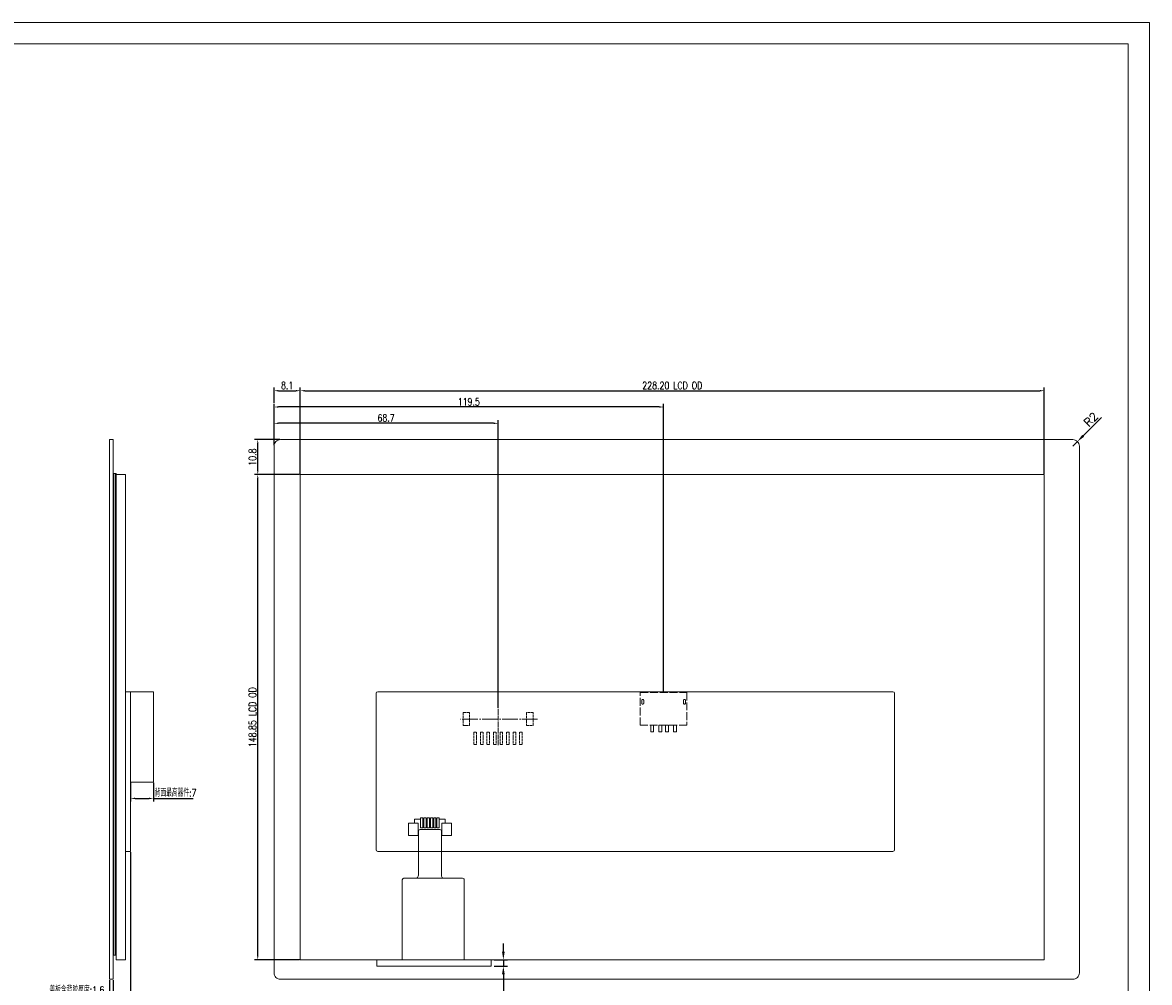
# Model space of a CAD drawing. Header units: millimetres. Extents: x 6501 to 7856, y -2848 to -2405.
# Tile 5 of 5: x 7423 to 7769, y -2699 to -2405. Entities that reach past the tile are written whole.
import ezdxf

# ---------------------------------------------------------------- set-up
doc = ezdxf.new("R2010")
doc.units = ezdxf.units.MM
doc.header["$LTSCALE"] = 0.2
doc.header["$PDSIZE"] = -5
doc.linetypes.add('ACAD_ISO02W100', pattern=[15, 12, -3])
doc.linetypes.add('ACAD_ISO04W100', pattern=[30, 24, -3, 0, -3])
doc.layers.get('0').update_dxf_attribs({"lineweight": 18})
doc.layers.get('Defpoints').update_dxf_attribs({"lineweight": 18})
doc.layers.add('虚线', color=7, linetype='ACAD_ISO02W100', lineweight=0)
doc.styles.add('ROMANS', font='romans.shx', dxfattribs={"width": 0.8, "bigfont": 'gbcbig.shx'})
doc.styles.get("Standard").update_dxf_attribs({"font": 'txt.shx', "bigfont": 'gbcbig.shx'})
doc.dimstyles.new('ISO-25', dxfattribs={"dimtxt": 2.5, "dimasz": 2.5, "dimexe": 1.25, "dimexo": 1, "dimtad": 1, "dimdec": 1, "dimdsep": 46, "dimtxsty": 'Standard', "dimcen": 2.5, "dimdle": 5, "dimadec": 0, "dimazin": 0, "dimtfac": 1, "dimtdec": 1, "dimtmove": 0, "dimatfit": 3, "dimfxl": 0, "dimarcsym": 0})
doc.dimstyles.new('ISO-25$0', dxfattribs={"dimscale": 0.8, "dimtxt": 2.75, "dimasz": 1.7, "dimexe": 1.25, "dimexo": 0.3, "dimtad": 1, "dimzin": 0, "dimdsep": 46, "dimtxsty": 'ROMANS', "dimcen": 2, "dimdle": 3.4, "dimclrd": 256, "dimclre": 256, "dimclrt": 256, "dimadec": 0, "dimazin": 0, "dimtfac": 1, "dimtmove": 0, "dimatfit": 3, "dimfxl": 0, "dimtolj": 1, "dimtzin": 0, "dimarcsym": 0})
doc.dimstyles.new('副本ISO-25', dxfattribs={"dimtxt": 2.5, "dimasz": 2.5, "dimexe": 1.25, "dimexo": 1, "dimtad": 1, "dimtoh": 1, "dimdsep": 46, "dimtxsty": 'Standard', "dimcen": 2.5, "dimdle": 5, "dimadec": 0, "dimazin": 0, "dimtfac": 1, "dimtmove": 0, "dimatfit": 3, "dimfxl": 0, "dimtolj": 1, "dimarcsym": 0})

# ---------------------------------------------------------------- blocks, each defined once
blk = doc.blocks.new('*D36')
at = {"color": 0, "lineweight": -2}
for p, q in [((7570.36, -2689.63), (7570.36, -2687.13)), ((7567.58, -2692.13), (7571.61, -2692.13)), ((7570.36, -2692.13), (7570.36, -2694.13)), ((7567.58, -2694.13), (7571.61, -2694.13)), ((7570.36, -2696.63), (7570.36, -2705.32)), ((7570.36, -2705.32), (7568.07, -2705.32))]:
    blk.add_line(p, q, dxfattribs=at)
at = {"color": 0}
for points in [[(7569.95, -2689.63), (7570.78, -2689.63), (7570.36, -2692.13)], [(7569.95, -2696.63), (7570.78, -2696.63), (7570.36, -2694.13)]]:
    blk.add_solid(points, dxfattribs=at)
at = {"layer": 'Defpoints', "color": 0}
for p in [(7566.58, -2692.13), (7566.58, -2694.13), (7570.36, -2694.13)]:
    blk.add_point(p, dxfattribs=at)
at = {"color": 0, "lineweight": 0, "insert": (7568.9, -2703.44), "char_height": 2.5, "attachment_point": 5}
blk.add_mtext('\\A1;2', dxfattribs=at)
blk = doc.blocks.new('*D35')
at = {"color": 0, "lineweight": -2}
for p, q in [((7753.81, -2525.75), (7748.21, -2531.35)), ((7745.03, -2534.53), (7746.44, -2533.12))]:
    blk.add_line(p, q, dxfattribs=at)
at = {"color": 0}
blk.add_solid([(7747.92, -2531.06), (7748.51, -2531.65), (7746.44, -2533.12)], dxfattribs=at)
at = {"layer": 'Defpoints', "color": 0}
for p in [(7746.44, -2533.12), (7745.03, -2534.53)]:
    blk.add_point(p, dxfattribs=at)
at = {"color": 0, "lineweight": 0, "insert": (7750.57, -2526.34), "char_height": 2.5, "attachment_point": 5, "rotation": 45}
blk.add_mtext('\\A1;R2', dxfattribs=at)
blk = doc.blocks.new('*D34')
at = {"lineweight": -2}
for p, q in [((7501.79, -2532.53), (7494.03, -2532.53)), ((7495.03, -2541.92), (7495.03, -2533.89)), ((7497.43, -2543.28), (7494.03, -2543.28))]:
    blk.add_line(p, q, dxfattribs=at)
for points in [[(7494.8, -2533.89), (7495.26, -2533.89), (7495.03, -2532.53)], [(7494.8, -2541.92), (7495.26, -2541.92), (7495.03, -2543.28)]]:
    blk.add_solid(points)
at = {"layer": 'Defpoints', "color": 0}
for p in [(7495.03, -2532.53), (7502.03, -2532.53), (7497.67, -2543.28)]:
    blk.add_point(p, dxfattribs=at)
at = {"lineweight": 0, "insert": (7493.43, -2537.91), "char_height": 2.2, "attachment_point": 5, "rotation": 90, "style": 'ROMANS'}
blk.add_mtext('\\A1;10.8', dxfattribs=at)
blk = doc.blocks.new('*D30')
at = {"lineweight": -2}
for p, q in [((7500.03, -2521.29), (7500.03, -2516.53)), ((7501.39, -2517.53), (7506.72, -2517.53)), ((7508.08, -2518.88), (7508.08, -2516.53))]:
    blk.add_line(p, q, dxfattribs=at)
for points in [[(7501.39, -2517.31), (7501.39, -2517.76), (7500.03, -2517.53)], [(7506.72, -2517.31), (7506.72, -2517.76), (7508.08, -2517.53)]]:
    blk.add_solid(points)
at = {"layer": 'Defpoints', "color": 0}
for p in [(7508.08, -2517.53), (7508.08, -2519.12), (7500.03, -2521.53)]:
    blk.add_point(p, dxfattribs=at)
at = {"lineweight": 0, "insert": (7504.06, -2515.93), "char_height": 2.2, "attachment_point": 5, "style": 'ROMANS'}
blk.add_mtext('\\A1;8.1', dxfattribs=at)
blk = doc.blocks.new('*D33')
at = {"lineweight": -2}
for p, q in [((7500.03, -2528.86), (7500.03, -2521.53)), ((7618.16, -2522.53), (7501.39, -2522.53)), ((7619.52, -2609.94), (7619.52, -2521.53))]:
    blk.add_line(p, q, dxfattribs=at)
for points in [[(7501.39, -2522.31), (7501.39, -2522.76), (7500.03, -2522.53)], [(7618.16, -2522.31), (7618.16, -2522.76), (7619.52, -2522.53)]]:
    blk.add_solid(points)
at = {"layer": 'Defpoints', "color": 0}
for p in [(7500.03, -2522.53), (7500.03, -2529.1), (7619.52, -2610.18)]:
    blk.add_point(p, dxfattribs=at)
at = {"lineweight": 0, "insert": (7559.77, -2520.93), "char_height": 2.2, "attachment_point": 5, "style": 'ROMANS'}
blk.add_mtext('\\A1;119.5', dxfattribs=at)
blk = doc.blocks.new('*D32')
at = {"lineweight": -2}
for p, q in [((7500.03, -2534.29), (7500.03, -2526.53)), ((7568.74, -2614.84), (7568.74, -2526.53)), ((7567.38, -2527.53), (7501.39, -2527.53))]:
    blk.add_line(p, q, dxfattribs=at)
for points in [[(7501.39, -2527.31), (7501.39, -2527.76), (7500.03, -2527.53)], [(7567.38, -2527.31), (7567.38, -2527.76), (7568.74, -2527.53)]]:
    blk.add_solid(points)
at = {"layer": 'Defpoints', "color": 0}
for p in [(7500.03, -2527.53), (7500.03, -2534.53), (7568.74, -2615.08)]:
    blk.add_point(p, dxfattribs=at)
at = {"lineweight": 0, "insert": (7534.39, -2525.93), "char_height": 2.2, "attachment_point": 5, "style": 'ROMANS'}
blk.add_mtext('\\A1;68.7', dxfattribs=at)
blk = doc.blocks.new('*D29')
at = {"lineweight": -2}
for p, q in [((7456.05, -2637.86), (7456.05, -2643.62)), ((7463.05, -2637.86), (7463.05, -2643.62)), ((7457.41, -2642.62), (7461.69, -2642.62)), ((7463.05, -2642.62), (7475.26, -2642.62))]:
    blk.add_line(p, q, dxfattribs=at)
for points in [[(7457.41, -2642.4), (7457.41, -2642.85), (7456.05, -2642.62)], [(7461.69, -2642.4), (7461.69, -2642.85), (7463.05, -2642.62)]]:
    blk.add_solid(points)
at = {"layer": 'Defpoints', "color": 0}
for p in [(7456.05, -2637.62), (7463.05, -2637.62), (7463.05, -2642.62)]:
    blk.add_point(p, dxfattribs=at)
at = {"lineweight": 0, "insert": (7469.83, -2640.94), "char_height": 2.2, "attachment_point": 5, "style": 'ROMANS'}
blk.add_mtext('\\A1;背面最高器件:7', dxfattribs=at)
blk = doc.blocks.new('*D28')
at = {"lineweight": -2}
for p, q in [((7449.6, -2698.37), (7449.6, -2704.13)), ((7450.7, -2698.37), (7450.7, -2704.13)), ((7448.24, -2703.13), (7432.23, -2703.13)), ((7450.7, -2703.13), (7449.6, -2703.13)), ((7452.06, -2703.13), (7453.42, -2703.13))]:
    blk.add_line(p, q, dxfattribs=at)
for points in [[(7448.24, -2702.91), (7448.24, -2703.36), (7449.6, -2703.13)], [(7452.06, -2702.91), (7452.06, -2703.36), (7450.7, -2703.13)]]:
    blk.add_solid(points)
at = {"layer": 'Defpoints', "color": 0}
for p in [(7449.6, -2698.13), (7450.7, -2698.13), (7449.6, -2703.13)]:
    blk.add_point(p, dxfattribs=at)
at = {"lineweight": 0, "insert": (7439.55, -2701.43), "char_height": 2.2, "attachment_point": 5, "style": 'ROMANS'}
blk.add_mtext('\\A1;盖板含背胶厚度:1.6', dxfattribs=at)
blk = doc.blocks.new('*D31')
at = {"lineweight": -2}
for p, q in [((7456.05, -2659.12), (7456.05, -2709.13)), ((7449.6, -2698.37), (7449.6, -2709.13)), ((7450.96, -2708.13), (7454.69, -2708.13))]:
    blk.add_line(p, q, dxfattribs=at)
for points in [[(7450.96, -2707.91), (7450.96, -2708.36), (7449.6, -2708.13)], [(7454.69, -2707.91), (7454.69, -2708.36), (7456.05, -2708.13)]]:
    blk.add_solid(points)
at = {"layer": 'Defpoints', "color": 0}
for p in [(7456.05, -2658.88), (7449.6, -2698.13), (7456.05, -2708.13)]:
    blk.add_point(p, dxfattribs=at)
at = {"lineweight": 0, "insert": (7452.82, -2706.53), "char_height": 2.2, "attachment_point": 5, "style": 'ROMANS'}
blk.add_mtext('\\A1;6.5', dxfattribs=at)
blk = doc.blocks.new('usb4')
at = {"layer": '虚线', "lineweight": 0}
for p, q in [((5492.02, -1468.15), (5492.87, -1468.15)), ((5492.02, -1468.75), (5492.87, -1468.75)), ((5492.02, -1480.95), (5492.87, -1480.95)), ((5492.02, -1481.55), (5492.87, -1481.55))]:
    blk.add_line(p, q, dxfattribs=at)
for points in [[(5485.24, -1467.7), (5495.24, -1467.7), (5495.24, -1482), (5485.24, -1482)], [(5483.24, -1470.9), (5485.24, -1470.9), (5485.24, -1471.8), (5483.24, -1471.8)], [(5483.24, -1473.4), (5485.24, -1473.4), (5485.24, -1474.3), (5483.24, -1474.3)], [(5483.24, -1475.4), (5485.24, -1475.4), (5485.24, -1476.3), (5483.24, -1476.3)], [(5483.24, -1477.9), (5485.24, -1477.9), (5485.24, -1478.8), (5483.24, -1478.8)]]:
    blk.add_lwpolyline(points, close=True, dxfattribs=at)
for centre, start, end in [((5492.02, -1468.45), 90, 270), ((5492.87, -1468.45), 270, 90), ((5492.02, -1481.25), 90, 270), ((5492.87, -1481.25), 270, 90)]:
    blk.add_arc(centre, 0.3, start, end, dxfattribs=at)
blk = doc.blocks.new('2.0-8')
at = {"linetype": 'ACAD_ISO04W100', "lineweight": 0, "ltscale": 0.3}
blk.add_line((1, 8.06), (1, -3.19), dxfattribs=at)
at = {"linetype": 'ACAD_ISO04W100', "lineweight": 0}
blk.add_line((-11.13, 0), (12.76, 0), dxfattribs=at)
at = {"layer": '虚线', "linetype": 'ACAD_ISO02W100', "lineweight": 0, "ltscale": 0.3}
for p, q in [((-6.4, 7.8), (-6.4, 4)), ((-5.6, 7.8), (-6.4, 7.8)), ((-5.6, 4), (-5.6, 7.8)), ((-4.4, 7.8), (-4.4, 4)), ((-3.6, 7.8), (-4.4, 7.8)), ((-3.6, 4), (-3.6, 7.8)), ((-2.4, 7.8), (-2.4, 4)), ((-1.6, 7.8), (-2.4, 7.8)), ((-1.6, 4), (-1.6, 7.8)), ((-0.4, 7.8), (0.4, 7.8)), ((-0.4, 4), (-0.4, 7.8)), ((0.4, 7.8), (0.4, 4)), ((1.6, 7.8), (2.4, 7.8)), ((1.6, 4), (1.6, 7.8)), ((2.4, 7.8), (2.4, 4)), ((3.6, 4), (3.6, 7.8)), ((3.6, 7.8), (4.4, 7.8)), ((4.4, 7.8), (4.4, 4)), ((5.6, 4), (5.6, 7.8)), ((5.6, 7.8), (6.4, 7.8)), ((6.4, 7.8), (6.4, 4)), ((7.6, 4), (7.6, 7.8)), ((7.6, 7.8), (8.4, 7.8)), ((8.4, 7.8), (8.4, 4)), ((-6.4, 4), (-5.6, 4)), ((-4.4, 4), (-3.6, 4)), ((-2.4, 4), (-1.6, 4)), ((0.4, 4), (-0.4, 4)), ((2.4, 4), (1.6, 4)), ((4.4, 4), (3.6, 4)), ((6.4, 4), (5.6, 4)), ((8.4, 4), (7.6, 4)), ((-7.75, 2), (-9.75, 2)), ((-9.75, 2), (-9.75, -2)), ((-7.75, -2), (-7.75, 2)), ((9.75, 2), (9.75, -2)), ((11.75, 2), (9.75, 2)), ((11.75, -2), (11.75, 2)), ((-9.75, -2), (-7.75, -2))]:
    blk.add_line(p, q, dxfattribs=at)
at = {"layer": '虚线', "lineweight": 0, "ltscale": 0.3}
blk.add_line((9.75, -2), (11.75, -2), dxfattribs=at)
blk = doc.blocks.new('*D27')
at = {"lineweight": -2}
for p, q in [((7507.84, -2543.28), (7494.03, -2543.28)), ((7495.03, -2690.77), (7495.03, -2544.64)), ((7507.84, -2692.13), (7494.03, -2692.13))]:
    blk.add_line(p, q, dxfattribs=at)
for points in [[(7494.8, -2544.64), (7495.26, -2544.64), (7495.03, -2543.28)], [(7494.8, -2690.77), (7495.26, -2690.77), (7495.03, -2692.13)]]:
    blk.add_solid(points)
at = {"layer": 'Defpoints', "color": 0}
for p in [(7495.03, -2543.28), (7508.08, -2543.28), (7508.08, -2692.13)]:
    blk.add_point(p, dxfattribs=at)
at = {"lineweight": 0, "insert": (7493.43, -2617.71), "char_height": 2.2, "attachment_point": 5, "rotation": 90, "style": 'ROMANS'}
blk.add_mtext('\\A1;148.85 LCD OD', dxfattribs=at)
blk = doc.blocks.new('*D26')
at = {"lineweight": -2}
for p, q in [((7508.08, -2543.04), (7508.08, -2516.53)), ((7509.44, -2517.53), (7734.92, -2517.53)), ((7736.28, -2543.04), (7736.28, -2516.53))]:
    blk.add_line(p, q, dxfattribs=at)
for points in [[(7509.44, -2517.31), (7509.44, -2517.76), (7508.08, -2517.53)], [(7734.92, -2517.31), (7734.92, -2517.76), (7736.28, -2517.53)]]:
    blk.add_solid(points)
at = {"layer": 'Defpoints', "color": 0}
for p in [(7736.28, -2517.53), (7508.08, -2543.28), (7736.28, -2543.28)]:
    blk.add_point(p, dxfattribs=at)
at = {"lineweight": 0, "insert": (7622.18, -2515.93), "char_height": 2.2, "attachment_point": 5, "style": 'ROMANS'}
blk.add_mtext('\\A1;228.20 LCD OD', dxfattribs=at)

msp = doc.modelspace()

# ---------------------------------------------------------------- linework, layer by layer
at = {"lineweight": 0}
for p, q in [((7531.33, -2658.376), (7531.33, -2610.376)), ((7531.83, -2609.876), (7689.83, -2609.876)), ((7690.33, -2610.376), (7690.33, -2658.376)), ((7543.12, -2649.034), (7544.82, -2649.034)), ((7543.12, -2650.034), (7543.12, -2649.034)), ((7550.85, -2649.034), (7552.55, -2649.034)), ((7552.55, -2649.034), (7552.55, -2650.034)), ((7544.35, -2652.634), (7544.35, -2666.135)), ((7550.85, -2652.134), (7544.85, -2652.134)), ((7551.35, -2666.135), (7551.35, -2652.634)), ((7689.83, -2658.876), (7531.83, -2658.876)), ((7539.351, -2692.134), (7539.351, -2667.635)), ((7539.351, -2667.635), (7539.351, -2684.635)), ((7543.35, -2667.135), (7539.851, -2667.135)), ((7539.851, -2667.135), (7557.854, -2667.135)), ((7557.854, -2667.135), (7539.851, -2667.135)), ((7558.354, -2692.134), (7558.354, -2667.634)), ((7507.53, -2692.134), (7503.78, -2692.134))]:
    msp.add_line(p, q, dxfattribs=at)
for points in [[(7134.518, -2404.567), (7768.536, -2404.567), (7768.536, -2847.81), (7134.518, -2847.81)], [(7762.006, -2841.28), (7141.018, -2841.28), (7141.018, -2411.067), (7762.006, -2411.067)]]:
    msp.add_lwpolyline(points, close=True)
for points in [[(7449.596, -2532.534), (7450.696, -2532.534), (7450.696, -2698.134), (7449.596, -2698.134)], [(7450.896, -2690.684), (7450.696, -2690.684), (7450.696, -2542.984), (7450.896, -2542.984)], [(7450.896, -2542.984), (7451.446, -2542.984), (7451.446, -2690.684), (7450.896, -2690.684)], [(7451.646, -2690.684), (7451.446, -2690.684), (7451.446, -2542.984), (7451.646, -2542.984)], [(7451.646, -2543.284), (7454.446, -2543.284), (7454.446, -2692.134), (7451.646, -2692.134)], [(7736.28, -2543.284), (7508.08, -2543.284), (7508.08, -2692.134), (7736.28, -2692.134)], [(7454.446, -2609.876), (7456.046, -2609.876), (7456.046, -2658.876), (7454.446, -2658.876)], [(7456.046, -2609.876), (7463.046, -2609.876), (7463.046, -2637.622), (7456.046, -2637.622)], [(7541.274, -2650.258), (7544.226, -2650.258), (7544.226, -2654.01), (7541.274, -2654.01)], [(7544.999, -2648.608), (7545.701, -2648.608), (7545.701, -2651.66), (7544.999, -2651.66)], [(7545.999, -2651.66), (7546.701, -2651.66), (7546.701, -2648.608), (7545.999, -2648.608)], [(7546.999, -2648.608), (7547.701, -2648.608), (7547.701, -2651.66), (7546.999, -2651.66)], [(7547.999, -2651.66), (7548.701, -2651.66), (7548.701, -2648.608), (7547.999, -2648.608)], [(7548.999, -2648.608), (7549.701, -2648.608), (7549.701, -2651.66), (7548.999, -2651.66)], [(7549.999, -2648.608), (7550.701, -2648.608), (7550.701, -2651.66), (7549.999, -2651.66)], [(7551.474, -2650.258), (7554.426, -2650.258), (7554.426, -2654.01), (7551.474, -2654.01)], [(7531.577, -2692.134), (7566.576, -2692.134), (7566.576, -2694.134), (7531.577, -2694.134)]]:
    msp.add_lwpolyline(points, close=True, dxfattribs=at)
msp.add_lwpolyline([(7745.03, -2532.534), (7502.03, -2532.534, 0.4142136), (7500.03, -2534.534), (7500.03, -2696.134, 0.4142136), (7502.03, -2698.134), (7745.03, -2698.134, 0.4142136), (7747.03, -2696.134), (7747.03, -2534.534, 0.4142136)], format="xyb", close=True, dxfattribs=at)
for centre, radius, start, end in [((7531.83, -2610.376), 0.5, 90, 180), ((7689.83, -2610.376), 0.5, 360, 90), ((7544.85, -2652.634), 0.5, 90, 180), ((7550.85, -2652.634), 0.5, 360, 90), ((7531.83, -2658.376), 0.5, 180, 270), ((7689.83, -2658.376), 0.5, 270, 0), ((7539.851, -2667.635), 0.5, 90.00076, 179.98647), ((7539.851, -2667.635), 0.5, 90.00076, 180.01353), ((7539.851, -2667.635), 0.5, 90.00076, 180.01353), ((7543.35, -2666.135), 1, 270.00076, 0), ((7552.35, -2666.135), 1, 180, 270), ((7557.854, -2667.635), 0.5, 359.98544, 90), ((7557.854, -2667.635), 0.5, 0, 90), ((7557.854, -2667.635), 0.5, 0, 90)]:
    msp.add_arc(centre, radius, start, end, dxfattribs=at)

# ---------------------------------------------------------------- block references
for name, p, rotation in [('usb4', (6144.665, -8105.42), 90), ('2.0-8', (7569.74, -2618.271), 179.9999999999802)]:
    msp.add_blockref(name, p, dxfattribs=dict(at, rotation=rotation))

# ---------------------------------------------------------------- dimensions: what is measured, and where the dimension line sits
for base, p1, p2, text, picture, middle in [((7736.28, -2517.534), (7508.08, -2543.284), (7736.28, -2543.284), '<> LCD OD', '*D26', (7622.18, -2515.934)), ((7508.08, -2517.534), (7500.03, -2521.534), (7508.08, -2519.118), '8.1', '*D30', (7504.055, -2515.934)), ((7500.03, -2522.534), (7619.517, -2610.179), (7500.03, -2529.104), '119.5', '*D33', (7559.774, -2520.934)), ((7500.03, -2527.534), (7568.74, -2615.078), (7500.03, -2534.534), '68.7', '*D32', (7534.385, -2525.934)), ((7463.046, -2642.622), (7456.046, -2637.622), (7463.046, -2637.622), '背面最高器件:7', '*D29', (7469.832, -2640.938)), ((7456.046, -2708.134), (7449.596, -2698.134), (7456.046, -2658.876), '6.5', '*D31', (7452.821, -2706.534)), ((7449.596, -2703.134), (7450.696, -2698.134), (7449.596, -2698.134), '盖板含背胶厚度:1.6', '*D28', (7439.551, -2701.425))]:
    dim = msp.add_linear_dim(base=base, p1=p1, p2=p2, text=text, dimstyle='ISO-25$0', dxfattribs=at)
    dim.commit()
    dim.dimension.update_dxf_attribs({"geometry": picture, "text_midpoint": middle})
dim = msp.add_radius_dim(center=(7745.03, -2534.534), mpoint=(7746.444, -2533.12), dimstyle='ISO-25', override={"dimtolj": 1}, dxfattribs=at)
dim.commit()
dim.dimension.update_dxf_attribs({"geometry": '*D35', "text_midpoint": (7750.569, -2526.344)})
for base, p1, p2, text, picture, middle in [((7495.03, -2532.534), (7497.67, -2543.284), (7502.03, -2532.534), '10.8', '*D34', (7493.43, -2537.909)), ((7495.03, -2543.284), (7508.08, -2692.134), (7508.08, -2543.284), '<> LCD OD', '*D27', (7493.43, -2617.709))]:
    dim = msp.add_linear_dim(base=base, p1=p1, p2=p2, angle=90, text=text, dimstyle='ISO-25$0', dxfattribs=at)
    dim.commit()
    dim.dimension.update_dxf_attribs({"geometry": picture, "text_midpoint": middle})
dim = msp.add_linear_dim(base=(7570.362, -2694.134), p1=(7566.576, -2692.134), p2=(7566.576, -2694.134), angle=90, dimstyle='副本ISO-25', dxfattribs=at)
dim.commit()
dim.dimension.update_dxf_attribs({"geometry": '*D36', "text_midpoint": (7568.904, -2705.315), "dimtype": 160})

doc.saveas('drawing.dxf')
